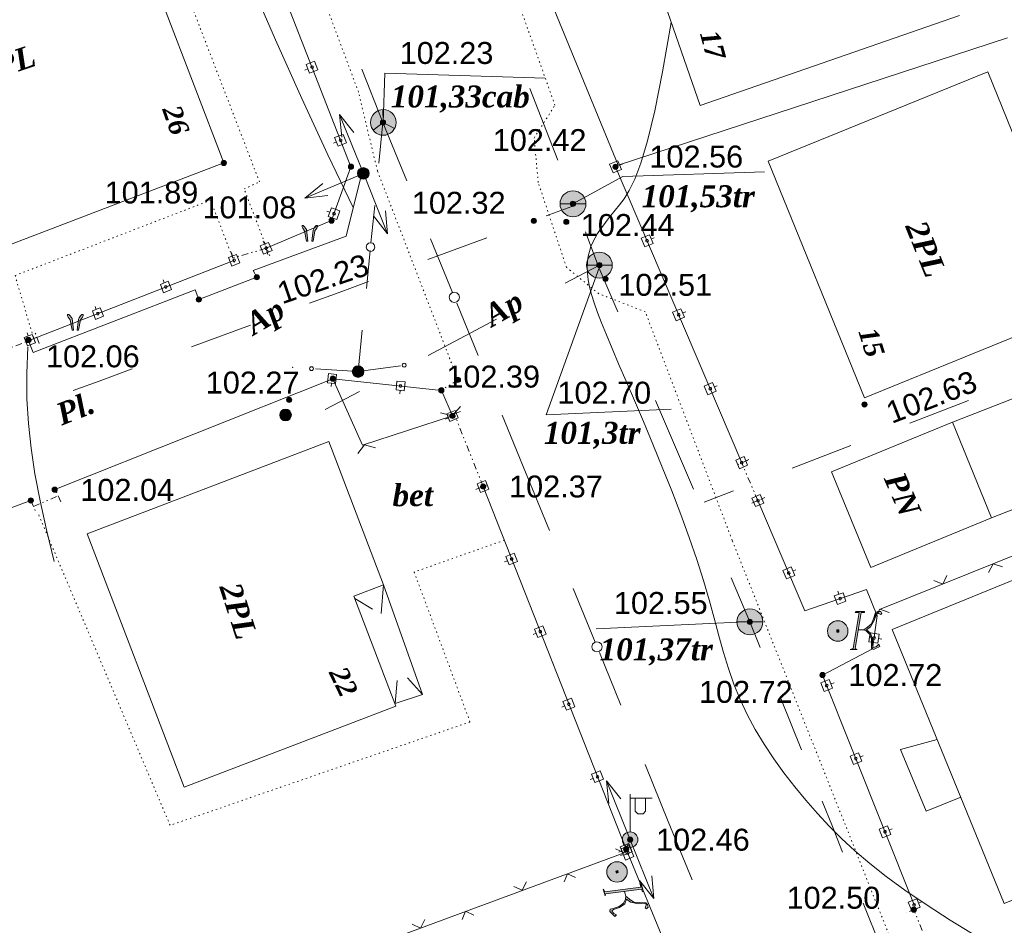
# Model space of a CAD drawing. Header units: millimetres. Extents: x 9396 to 25236, y 15106 to 31102.
# Tile 150 of 256: x 11830 to 11906, y 16012 to 16082. Entities that reach past the tile are written whole.
import ezdxf
from ezdxf.enums import TextEntityAlignment as Align

# ---------------------------------------------------------------- set-up
doc = ezdxf.new("R2010")
doc.units = ezdxf.units.MM
for name, pattern in [('DIVIDE', [1.25, 0.5, -0.25, 0, -0.25, 0, -0.25]), ('DOT', [0.25, 0, -0.25]), ('HIDDEN', [0.375, 0.25, -0.125])]:
    doc.linetypes.add(name, pattern=pattern)
for name, color, linetype, lineweight, true_color in [('1001010', 7, 'Continuous', 9, 0x000000), ('10010110', 7, 'Continuous', 20, 0xa25100), ('1060000', 7, 'Continuous', 9, 0x000000), ('1070000', 7, 'DOT', 9, 0x000000), ('2030003', 7, 'Continuous', 9, 0x000000), ('2030021', 7, 'Continuous', 9, 0x000000), ('21100200', 7, 'HIDDEN', 0, 0x800080), ('3000105', 7, 'DIVIDE', 9, 0x000000), ('3000113', 7, 'Continuous', 9, 0x000000), ('3000130', 7, 'Continuous', 9, 0x000000), ('3000260', 7, 'Continuous', 9, 0x000000), ('4000340', 7, 'HIDDEN', 9, 0x000000), ('5010210', 7, 'Continuous', 20, 0x008000), ('5010410', 7, 'Continuous', 9, 0x000000), ('5010420', 7, 'Continuous', 9, 0x000000), ('6011210', 1, 'Continuous', 9, 0xff0000), ('9010110', 7, 'Continuous', 9, 0x000000), ('9010120', 7, 'Continuous', 20, 0x000000), ('9010200', 7, 'Continuous', 9, 0x000000)]:
    doc.layers.add(name, color=color, linetype=linetype, lineweight=lineweight, true_color=true_color)
doc.styles.add('10', font='timesbi.ttf', dxfattribs={"height": 0.001481})
doc.styles.add('12', font='timesbi.ttf', dxfattribs={"height": 0.001693})
doc.styles.add('2', font='timesbi.ttf', dxfattribs={"height": 0.001693})
doc.styles.add('3', font='timesbi.ttf', dxfattribs={"height": 0.001693})
doc.styles.add('9', font='timesbi.ttf', dxfattribs={"height": 0.001693})
doc.styles.add('F2', font='arial.ttf', dxfattribs={"height": 0.001693})

# ---------------------------------------------------------------- blocks, each defined once
blk = doc.blocks.new('SYMBOL21100200')
at = {"true_color": 0x800080}
h = blk.add_hatch(color=216, dxfattribs=at)
edge = h.paths.add_edge_path()
edge.add_arc((0, 0), 0.1, 0, 360)
at = {"color": 216, "linetype": 'Continuous', "lineweight": 0, "true_color": 0x800080}
blk.add_circle((0, 0), 0.1, dxfattribs=at)
blk = doc.blocks.new('SYMBOL5010420')
at = {"true_color": 0xffffff}
h = blk.add_hatch(color=7, dxfattribs=at)
edge = h.paths.add_edge_path()
edge.add_arc((0, 0), 0.5, 0, 360)
at = {"color": 18, "linetype": 'Continuous', "lineweight": 9, "true_color": 0x000000, "flags": 128}
blk.add_lwpolyline([(-0.5, 0), (0.5, 0)], dxfattribs=at)
at = {"color": 18, "linetype": 'Continuous', "lineweight": 9, "true_color": 0x000000}
blk.add_circle((0, 0), 0.5, dxfattribs=at)
blk = doc.blocks.new('SYMBOL5010410')
at = {"true_color": 0xffffff}
h = blk.add_hatch(color=7, dxfattribs=at)
edge = h.paths.add_edge_path()
edge.add_arc((0, 0), 0.395, 0, 360)
for points in [[(0.6715, 0.711), (0.8295, 0.711), (0.5925, -0.6715), (0.474, -0.711), (0.7505, -0.711), (0.6715, -0.6715), (0.9085, 0.711), (1.027, 0.711), (1.027, 0.7505), (0.711, 0.7505)], [(1, 0.05), (1.15, 0.15), (1.3035, 0.2765), (1.3825, 0.474), (1.4615, 0.711), (1.5405, 0.7505), (1.659, 0.7505), (1.6985, 0.6715), (1.659, 0.632), (1.58, 0.6715), (1.5405, 0.711), (1.4615, 0.632), (1.422, 0.4345), (1.264, 0.158), (1.106, 0.0395), (1.264, -0.079), (1.343, -0.316), (1.343, -0.553), (1.3825, -0.632), (1.501, -0.5925), (1.58, -0.5135), (1.6195, -0.5925), (1.4615, -0.6715), (1.3825, -0.711), (1.3035, -0.6715), (1.3035, -0.553), (1.3035, -0.316), (1.2245, -0.1185), (1.106, 0)], [(-0.0395, -0.0395), (0.0395, -0.0395), (0.0395, 0.0395), (-0.0395, 0.0395)]]:
    blk.add_hatch(color=7, dxfattribs=at).paths.add_polyline_path(points)
at = {"color": 18, "linetype": 'Continuous', "lineweight": 0, "true_color": 0x000000, "flags": 128}
for points in [[(0.6715, 0.711), (0.8295, 0.711), (0.5925, -0.6715), (0.474, -0.711), (0.7505, -0.711), (0.6715, -0.6715), (0.9085, 0.711), (1.027, 0.711), (1.027, 0.7505), (0.711, 0.7505), (0.6715, 0.711)], [(1, 0.05), (1, 0.05), (1.15, 0.15), (1.3035, 0.2765), (1.3825, 0.474), (1.4615, 0.711), (1.5405, 0.7505), (1.659, 0.7505), (1.6985, 0.6715), (1.659, 0.632), (1.58, 0.6715), (1.5405, 0.711), (1.4615, 0.632), (1.422, 0.4345), (1.264, 0.158), (1.106, 0.0395), (1.264, -0.079), (1.343, -0.316), (1.343, -0.553), (1.3825, -0.632), (1.501, -0.5925), (1.58, -0.5135), (1.6195, -0.5925), (1.4615, -0.6715), (1.3825, -0.711), (1.3035, -0.6715), (1.3035, -0.553), (1.3035, -0.316), (1.2245, -0.1185), (1.106, 0), (1, 0.05)], [(-0.0395, -0.0395), (0.0395, -0.0395), (0.0395, 0.0395), (-0.0395, 0.0395)]]:
    blk.add_lwpolyline(points, close=True, dxfattribs=at)
blk.add_lwpolyline([(1, 0.05), (0.8, 0.05)], dxfattribs=at)
at = {"color": 3, "linetype": 'Continuous', "lineweight": 0, "true_color": 0x00ea00}
blk.add_circle((0, 0), 0.395, dxfattribs=at)
blk = doc.blocks.new('SYMBOL2030003')
at = {"true_color": 0xffffff}
h = blk.add_hatch(color=7, dxfattribs=at)
edge = h.paths.add_edge_path()
edge.add_arc((0, 0), 0.3, 0, 360)
at = {"true_color": 0x000000}
h = blk.add_hatch(color=18, dxfattribs=at)
edge = h.paths.add_edge_path()
edge.add_arc((0, 0), 0.1, 0, 360)
at = {"color": 18, "linetype": 'Continuous', "lineweight": 0, "true_color": 0x000000, "flags": 128}
for points in [[(0, 0.3), (0, 1.75)], [(0, 1.6), (0.85, 1.6)], [(0.2, 1.6), (0.2, 1.1), (0.3, 1), (0.5, 1), (0.6, 1.1), (0.6, 1.6)]]:
    blk.add_lwpolyline(points, dxfattribs=at)
at = {"color": 18, "linetype": 'Continuous', "lineweight": 0, "true_color": 0x000000}
for radius in [0.3, 0.1]:
    blk.add_circle((0, 0), radius, dxfattribs=at)
blk = doc.blocks.new('SYMBOL9010200')
at = {"true_color": 0xffffff}
h = blk.add_hatch(color=7, dxfattribs=at)
edge = h.paths.add_edge_path()
edge.add_arc((0.01, 0), 0.495, 0, 360)
at = {"color": 18, "linetype": 'Continuous', "lineweight": 0, "true_color": 0x000000, "flags": 128}
for points in [[(0.0025, 0.007), (-0.007, 0.495)], [(0.0025, 0.0025), (-0.3845, -0.3005)], [(0.005, 0), (0.44, -0.238)]]:
    blk.add_lwpolyline(points, dxfattribs=at)
at = {"color": 18, "linetype": 'Continuous', "lineweight": 0, "true_color": 0x000000}
blk.add_circle((0.01, 0), 0.495, dxfattribs=at)
blk = doc.blocks.new('SYMBOL2030021')
at = {"true_color": 0xffffff}
h = blk.add_hatch(color=7, dxfattribs=at)
edge = h.paths.add_edge_path()
edge.add_arc((0, 0), 0.225, 0, 360)
at = {"true_color": 0x000000}
h = blk.add_hatch(color=18, dxfattribs=at)
edge = h.paths.add_edge_path()
edge.add_arc((0, 0), 0.05, 0, 360)
at = {"color": 18, "linetype": 'Continuous', "lineweight": 0, "true_color": 0x000000}
for radius in [0.225, 0.05]:
    blk.add_circle((0, 0), radius, dxfattribs=at)
blk = doc.blocks.new('SYMBOL4000340')
at = {"true_color": 0x000000}
for points in [[(-0.075, 0), (-0.125, 0.45), (-0.2, 0.55), (-0.25, 0.6), (-0.3, 0.6), (-0.3, 0.55), (-0.275, 0.5), (-0.2, 0.4), (-0.125, 0)], [(0.075, 0), (0.125, 0.425), (0.15, 0.475), (0.2, 0.55), (0.25, 0.6), (0.3, 0.6), (0.3, 0.55), (0.275, 0.5), (0.2, 0.4), (0.125, 0)]]:
    blk.add_hatch(color=18, dxfattribs=at).paths.add_polyline_path(points)
at = {"color": 18, "linetype": 'Continuous', "lineweight": 0, "true_color": 0x000000, "flags": 128}
for points in [[(-0.075, 0), (-0.125, 0.45), (-0.2, 0.55), (-0.25, 0.6), (-0.3, 0.6), (-0.3, 0.55), (-0.275, 0.5), (-0.2, 0.4), (-0.125, 0), (-0.075, 0)], [(0.075, 0), (0.125, 0.425), (0.15, 0.475), (0.2, 0.55), (0.25, 0.6), (0.3, 0.6), (0.3, 0.55), (0.275, 0.5), (0.2, 0.4), (0.125, 0), (0.075, 0)]]:
    blk.add_lwpolyline(points, close=True, dxfattribs=at)

msp = doc.modelspace()

# ---------------------------------------------------------------- linework, layer by layer
at = {"layer": '1001010', "color": 253}
msp.add_line((11854.235, 16049.332, 110.745), (11835.59, 16042.197, 110.745), dxfattribs=at)
for points in [[(11902.904, 16082.186, 183.624), (11882.904, 16075.233, 183.624), (11879.989, 16083.617, 183.624), (11881.385, 16084.102, 183.624), (11876.76, 16097.408, 183.624), (11880.655, 16098.762, 183.624), (11879.98, 16100.703, 183.624), (11898.029, 16107.205, 183.624)], [(11817.49, 16059.861, 34.381), (11846.136, 16070.812, 183.624), (11839.283, 16088.739, 183.624)], [(11895.575, 16052.692, 68.862), (11888.149, 16070.938, 50.666), (11905.086, 16077.832, 50.666)], [(11905.086, 16077.832, 50.666), (11912.513, 16059.585, 68.862), (11895.575, 16052.692, 68.862)], [(11901.985, 16050.655, 38.745), (11913.706, 16055.244, 62.587), (11916.611, 16047.825, 62.587), (11905.387, 16043.428, 62.587)], [(11902.361, 16050.809, 72.361), (11893.038, 16046.987, 52.813), (11896.064, 16039.605, 52.813)], [(11896.064, 16039.605, 52.813), (11905.387, 16043.428, 72.361), (11902.361, 16050.809, 72.361)], [(11835.59, 16042.197, 110.745), (11843.07, 16022.649, 110.745), (11859.425, 16028.908, 110.745), (11856.175, 16037.4, 110.745), (11858.466, 16038.276, 110.745), (11854.235, 16049.332, 110.745)], [(11926.7, 16021.996, 118.372), (11906.359, 16013.687, 108.065), (11897.726, 16034.823, 108.065), (11918.067, 16043.131, 118.372)]]:
    msp.add_polyline3d(points, dxfattribs=at)
at = {"layer": '10010110'}
for points in [[(11848.114, 16084.935, 139.316), (11850.124, 16080.317, 142.128), (11852.15, 16075.792, 143.396), (11854.16, 16071.449, 142.291), (11856.123, 16067.377, 137.988)], [(11904.298, 16011.107, 172.363), (11902.19, 16012.4, 170.999), (11900.329, 16013.597, 168.857), (11898.693, 16014.713, 166.158), (11897.254, 16015.765, 163.197), (11895.981, 16016.769, 160.271), (11894.843, 16017.742, 157.675), (11893.812, 16018.7, 155.706), (11892.857, 16019.659, 154.658), (11891.948, 16020.637, 154.829), (11891.061, 16021.646, 156.396), (11890.198, 16022.687, 159.069), (11889.367, 16023.756, 162.441), (11888.576, 16024.851, 166.102), (11887.833, 16025.969, 169.646), (11887.146, 16027.106, 172.664), (11886.524, 16028.261, 174.75), (11885.973, 16029.428, 175.494), (11885.497, 16030.609, 174.628), (11885.081, 16031.813, 172.44), (11884.702, 16033.053, 169.357), (11884.34, 16034.34, 165.807), (11883.975, 16035.687, 162.216), (11883.584, 16037.106, 159.011), (11883.148, 16038.61, 156.62), (11882.644, 16040.212, 155.47), (11882.059, 16041.914, 155.856), (11881.406, 16043.691, 157.549), (11880.705, 16045.509, 160.188), (11879.976, 16047.331, 163.414), (11879.239, 16049.124, 166.864), (11878.514, 16050.853, 170.179), (11877.821, 16052.483, 172.997), (11877.179, 16053.979, 174.959), (11876.605, 16055.316, 175.807), (11876.101, 16056.499, 175.704), (11875.662, 16057.545, 174.914), (11875.286, 16058.469, 173.704), (11874.971, 16059.287, 172.339), (11874.712, 16060.013, 171.084), (11874.508, 16060.664, 170.206), (11874.356, 16061.255, 169.969), (11874.251, 16061.798, 170.569), (11874.192, 16062.302, 171.914), (11874.176, 16062.768, 173.841), (11874.198, 16063.203, 176.188), (11874.257, 16063.61, 178.791), (11874.348, 16063.993, 181.489), (11874.47, 16064.357, 184.118), (11874.618, 16064.706, 186.517), (11874.791, 16065.043, 188.531), (11874.988, 16065.376, 190.046), (11875.208, 16065.709, 190.958), (11875.453, 16066.049, 191.16), (11875.721, 16066.4, 190.55), (11876.013, 16066.769, 189.02), (11876.329, 16067.161, 186.467), (11876.669, 16067.582, 182.785), (11877.034, 16068.055, 178.012), (11877.428, 16068.674, 172.757), (11877.855, 16069.55, 167.773), (11878.322, 16070.793, 163.812), (11878.831, 16072.514, 161.625), (11879.389, 16074.825, 161.965), (11880.001, 16077.836, 165.584), (11880.67, 16081.659, 173.233)], [(11831.004, 16056.628, 172.059), (11830.924, 16054.579, 170.883), (11830.94, 16052.624, 171.289), (11831.052, 16050.714, 171.635), (11831.26, 16048.797, 170.282), (11831.565, 16046.824, 165.588), (11831.965, 16044.745, 155.913), (11832.461, 16042.51, 139.617), (11833.053, 16040.069, 115.058)]]:
    msp.add_polyline3d(points, dxfattribs=at)
at = {"layer": '1060000', "color": 253}
for p, q in [((11858.466, 16038.276, 100.244), (11858.281, 16036.043, 100.244)), ((11856.248, 16037.209, 100.244), (11857.604, 16036.389, 100.244)), ((11886.91, 16035.442), (11874.881, 16034.872, 174.278)), ((11861.466, 16029.806, 100.244), (11860.307, 16031.098, 100.244))]:
    msp.add_line(p, q, dxfattribs=at)
for points in [[(11858.426, 16073.936, 124.057), (11858.567, 16077.749, 132.108), (11870.949, 16077.346, 112.006)], [(11873.083, 16067.663, 205.118), (11876.925, 16069.773, 173.869), (11887.851, 16070.114, 69.766)], [(11848.682, 16062, 204.469), (11848.407, 16062.52, 194.915), (11855.582, 16065.171, 203.266), (11856.673, 16069.616, 167.137)], [(11875.092, 16062.733, 0), (11871.01, 16051.387, 174.278), (11880.666, 16051.808, 174.278)], [(11848.682, 16062, 204.469), (11844.216, 16060.277, 204.386), (11843.927, 16061.025, 199.458), (11831.42, 16056.199, 141.686), (11830.994, 16057.304, 73.63)], [(11858.466, 16038.276, 89.742), (11861.466, 16029.806, 110.745), (11859.35, 16029.104, 110.745), (11859.512, 16030.892, 110.745)], [(11903.007, 16021.894, 36.154), (11900.345, 16020.798, 126.813), (11898.354, 16025.565, 126.813), (11901.193, 16026.335, 126.813)]]:
    msp.add_polyline3d(points, dxfattribs=at)
at = {"layer": '1070000', "color": 253}
for points in [[(11857.994, 16070.194, 71.582), (11856.53, 16076.278, 131.315), (11836.842, 16129.008, 203.989)], [(11885.372, 16041.698, 100.841), (11878.665, 16059.322, 178.93), (11875.078, 16060.726, 202.778), (11872.582, 16062.754, 110.428), (11870.399, 16069.304, 177.583), (11870.087, 16072.736, 125.411), (11871.693, 16075.26, 110.749), (11864.789, 16094.612, 154.186)], [(11849.683, 16063.644, 179.162), (11847.704, 16068.81, 179.162), (11848.891, 16069.344, 179.162), (11840.463, 16091.215, 179.162), (11807.693, 16078.809, 179.162)], [(11862.926, 16053.269, 204.787), (11864.208, 16054.077, 201.187), (11857.994, 16070.194, 68.044)], [(11831.546, 16057.014, 179.162), (11830.029, 16062.125, 179.162), (11845.115, 16067.933, 179.162), (11846.978, 16063.095, 179.162)], [(11867.781, 16041.711, 112.441), (11860.827, 16039.248, 112.441), (11865.135, 16027.69, 112.441), (11841.994, 16019.712, 112.441), (11831.858, 16043.654, 112.441)], [(11945.421, 15892.746, 113.955), (11926.392, 15940.005, 133.54), (11915.318, 15967.3, 203.288), (11905.336, 15991.475, 180.409), (11885.372, 16041.698, 100.841)]]:
    msp.add_polyline3d(points, dxfattribs=at)
at = {"layer": '3000105', "color": 253}
for p, q in [((11849.544, 16063.747, 127.257), (11849.237, 16064.804, 127.257)), ((11846.691, 16063.959, 127.257), (11846.998, 16062.903, 127.257)), ((11849.404, 16064.228, 80.263), (11846.83, 16063.479, 174.251)), ((11831.898, 16056.894, 86.037), (11831.493, 16057.917, 86.037)), ((11824.681, 16054.578, 107.557), (11831.714, 16057.359, 64.518)), ((11864.391, 16051.63, 100.244), (11863.368, 16051.224, 100.244)), ((11866.149, 16045.851, 100.244), (11863.926, 16051.446, 100.244)), ((11886.564, 16047.878, 79.807), (11885.552, 16047.447, 79.807)), ((11887.349, 16044.762, 32.802), (11886.104, 16047.682, 126.813)), ((11833.553, 16044.669, 197.578), (11833.119, 16045.681, 197.578)), ((11865.684, 16045.666, 100.244), (11866.706, 16046.072, 100.244)), ((11831.445, 16044.31, 204.042), (11833.356, 16045.129, 191.113)), ((11886.889, 16044.566, 79.807), (11887.901, 16044.998, 79.807)), ((11831.248, 16044.77, 197.578), (11831.681, 16043.759, 197.578)), ((11899.848, 16013.394, 166.781), (11898.83, 16012.976, 166.781)), ((11902.796, 16004.897, 166.781), (11899.386, 16013.204, 166.781))]:
    msp.add_line(p, q, dxfattribs=at)
at = {"layer": '3000113', "color": 253}
for p, q in [((11866.389, 16095.435, 166.051), (11876.56, 16070.63, 166.051)), ((11876.56, 16070.63, 72.361), (11906.628, 16080.453, 72.361))]:
    msp.add_line(p, q, dxfattribs=at)
for points in [[(11856.829, 16049.028, 130.482), (11854.542, 16054.169, 100.244), (11833.086, 16045.61, 204.078)], [(11831.238, 16044.777, 204.042), (11825.624, 16042.692, 203.906), (11824.858, 16044.504, 203.967)]]:
    msp.add_polyline3d(points, dxfattribs=at)
at = {"layer": '3000130', "color": 253}
for p, q in [((11852.391, 16077.977, 64.518), (11852.621, 16078.077, 64.518)), ((11854.591, 16072.347, 64.518), (11854.821, 16072.437, 64.518)), ((11876.921, 16070.747, 72.361), (11876.691, 16070.647, 72.361)), ((11876.37, 16070.513, 17.908), (11886.104, 16047.682, 126.813)), ((11854.081, 16067.097, 64.518), (11854.321, 16067.017, 64.518)), ((11849.171, 16064.777, 64.518), (11849.271, 16064.547, 64.518)), ((11879.351, 16065.047, 72.361), (11879.121, 16064.947, 72.361)), ((11846.721, 16063.867, 150.751), (11846.811, 16063.627, 150.751)), ((11831.172, 16057.139, 125.344), (11846.903, 16063.291, 176.157)), ((11841.451, 16061.807, 150.751), (11841.541, 16061.567, 150.751)), ((11836.201, 16059.747, 150.751), (11836.291, 16059.517, 150.751)), ((11881.791, 16059.337, 72.361), (11881.561, 16059.237, 72.361)), ((11830.951, 16057.697, 150.751), (11831.041, 16057.467, 150.751)), ((11854.421, 16053.577, 64.518), (11854.441, 16053.827, 64.518)), ((11859.711, 16053.007, 64.518), (11859.741, 16053.257, 64.518)), ((11884.221, 16053.627, 72.361), (11883.991, 16053.537, 72.361)), ((11863.241, 16051.057, 64.518), (11863.471, 16051.157, 64.518)), ((11886.651, 16047.927, 72.361), (11886.421, 16047.827, 72.361)), ((11865.591, 16045.627, 100.244), (11865.821, 16045.727, 100.244)), ((11877.182, 16017.863, 100.244), (11866.149, 16045.851, 100.244)), ((11887.901, 16044.997, 126.813), (11887.671, 16044.897, 126.813)), ((11867.801, 16040.037, 100.244), (11868.031, 16040.127, 100.244)), ((11890.281, 16039.417, 126.813), (11890.051, 16039.317, 126.813)), ((11893.511, 16037.777, 126.813), (11893.591, 16037.537, 126.813)), ((11870.001, 16034.437, 100.244), (11870.241, 16034.527, 100.244)), ((11896.911, 16034.077, 126.813), (11896.661, 16034.117, 126.813)), ((11893.231, 16030.717, 126.813), (11892.991, 16030.627, 126.813)), ((11872.211, 16028.837, 100.244), (11872.441, 16028.927, 100.244)), ((11895.471, 16025.077, 126.813), (11895.241, 16024.987, 126.813)), ((11874.421, 16023.237, 100.244), (11874.651, 16023.337, 100.244)), ((11897.721, 16019.447, 126.813), (11897.491, 16019.347, 126.813)), ((11876.621, 16017.647, 100.244), (11876.861, 16017.737, 100.244)), ((11876.741, 16017.377, 146.882), (11876.971, 16017.467, 146.882)), ((11880.347, 16010.241, 191.187), (11877.182, 16017.863, 102.576)), ((11899.971, 16013.807, 126.813), (11899.741, 16013.707, 126.813))]:
    msp.add_line(p, q, dxfattribs=at)
for points in [[(11849.404, 16064.228, 64.518), (11854.455, 16066.361, 64.518), (11855.949, 16070.522, 64.518), (11841.934, 16106.369, 64.518)], [(11863.789, 16051.299, 28.792), (11862.926, 16053.269, 42.913), (11854.542, 16054.169, 100.244)], [(11887.349, 16044.762, 119.798), (11890.977, 16036.254, 122.118), (11895.723, 16037.909, 124.694), (11896.567, 16035.863, 125.576), (11896.197, 16033.322, 125.91), (11892.345, 16031.307, 126.409), (11899.413, 16013.581, 133.828)]]:
    msp.add_polyline3d(points, dxfattribs=at)
for points in [[(11853.401, 16077.997, 64.518), (11853.141, 16078.657, 64.518), (11852.491, 16078.397, 64.518), (11852.751, 16077.747, 64.518), (11853.401, 16077.997, 64.518)], [(11852.951, 16078.097, 64.518), (11853.001, 16078.117, 64.518), (11853.031, 16078.147, 64.518), (11853.051, 16078.197, 64.518), (11853.031, 16078.247, 64.518), (11853.001, 16078.287, 64.518), (11852.951, 16078.297, 64.518), (11852.901, 16078.287, 64.518), (11852.861, 16078.247, 64.518), (11852.851, 16078.197, 64.518), (11852.861, 16078.147, 64.518), (11852.901, 16078.117, 64.518), (11852.951, 16078.097, 64.518)], [(11855.601, 16072.367, 64.518), (11855.351, 16073.017, 64.518), (11854.691, 16072.767, 64.518), (11854.951, 16072.107, 64.518), (11855.601, 16072.367, 64.518)], [(11855.151, 16072.467, 64.518), (11855.201, 16072.477, 64.518), (11855.241, 16072.517, 64.518), (11855.251, 16072.567, 64.518), (11855.241, 16072.617, 64.518), (11855.201, 16072.657, 64.518), (11855.151, 16072.667, 64.518), (11855.101, 16072.657, 64.518), (11855.061, 16072.617, 64.518), (11855.051, 16072.567, 64.518), (11855.061, 16072.517, 64.518), (11855.101, 16072.477, 64.518), (11855.151, 16072.467, 64.518)], [(11875.911, 16070.707, 72.361), (11876.191, 16070.047, 72.361), (11876.831, 16070.317, 72.361), (11876.551, 16070.987, 72.361), (11875.911, 16070.707, 72.361)], [(11876.371, 16070.407, 72.361), (11876.421, 16070.427, 72.361), (11876.461, 16070.467, 72.361), (11876.471, 16070.517, 72.361), (11876.461, 16070.567, 72.361), (11876.421, 16070.597, 72.361), (11876.371, 16070.617, 72.361), (11876.321, 16070.597, 72.361), (11876.281, 16070.567, 72.361), (11876.271, 16070.517, 72.361), (11876.281, 16070.467, 72.361), (11876.321, 16070.427, 72.361), (11876.371, 16070.407, 72.361)], [(11854.861, 16066.447, 64.518), (11855.091, 16067.107, 64.518), (11854.441, 16067.347, 64.518), (11854.201, 16066.677, 64.518), (11854.861, 16066.447, 64.518)], [(11854.651, 16066.797, 64.518), (11854.701, 16066.807, 64.518), (11854.731, 16066.847, 64.518), (11854.751, 16066.897, 64.518), (11854.731, 16066.947, 64.518), (11854.701, 16066.977, 64.518), (11854.651, 16066.997, 64.518), (11854.591, 16066.977, 64.518), (11854.561, 16066.947, 64.518), (11854.541, 16066.897, 64.518), (11854.561, 16066.847, 64.518), (11854.591, 16066.807, 64.518), (11854.651, 16066.797, 64.518)], [(11849.211, 16063.767, 64.518), (11849.861, 16064.047, 64.518), (11849.591, 16064.687, 64.518), (11848.941, 16064.417, 64.518), (11849.211, 16063.767, 64.518)], [(11878.341, 16065.007, 72.361), (11878.621, 16064.337, 72.361), (11879.271, 16064.607, 72.361), (11878.981, 16065.277, 72.361), (11878.341, 16065.007, 72.361)], [(11878.801, 16064.707, 72.361), (11878.851, 16064.717, 72.361), (11878.891, 16064.757, 72.361), (11878.901, 16064.807, 72.361), (11878.891, 16064.857, 72.361), (11878.851, 16064.897, 72.361), (11878.801, 16064.907, 72.361), (11878.751, 16064.897, 72.361), (11878.711, 16064.857, 72.361), (11878.701, 16064.807, 72.361), (11878.711, 16064.757, 72.361), (11878.751, 16064.717, 72.361), (11878.801, 16064.707, 72.361)], [(11849.401, 16064.127, 64.518), (11849.451, 16064.137, 64.518), (11849.491, 16064.177, 64.518), (11849.501, 16064.227, 64.518), (11849.491, 16064.277, 64.518), (11849.451, 16064.317, 64.518), (11849.401, 16064.327, 64.518), (11849.351, 16064.317, 64.518), (11849.321, 16064.277, 64.518), (11849.301, 16064.227, 64.518), (11849.321, 16064.177, 64.518), (11849.351, 16064.137, 64.518), (11849.401, 16064.127, 64.518)], [(11846.761, 16062.857, 150.751), (11847.371, 16063.097, 150.751), (11847.121, 16063.747, 150.751), (11846.501, 16063.507, 150.751), (11846.761, 16062.857, 150.751)], [(11846.941, 16063.207, 150.751), (11846.991, 16063.217, 150.751), (11847.021, 16063.257, 150.751), (11847.031, 16063.307, 150.751), (11847.021, 16063.357, 150.751), (11846.991, 16063.387, 150.751), (11846.941, 16063.397, 150.751), (11846.891, 16063.387, 150.751), (11846.851, 16063.357, 150.751), (11846.841, 16063.307, 150.751), (11846.851, 16063.257, 150.751), (11846.891, 16063.217, 150.751), (11846.941, 16063.207, 150.751)], [(11841.491, 16060.797, 150.751), (11842.101, 16061.037, 150.751), (11841.851, 16061.687, 150.751), (11841.241, 16061.447, 150.751), (11841.491, 16060.797, 150.751)], [(11841.671, 16061.147, 150.751), (11841.721, 16061.157, 150.751), (11841.751, 16061.197, 150.751), (11841.771, 16061.247, 150.751), (11841.751, 16061.297, 150.751), (11841.721, 16061.327, 150.751), (11841.671, 16061.337, 150.751), (11841.621, 16061.327, 150.751), (11841.591, 16061.297, 150.751), (11841.571, 16061.247, 150.751), (11841.591, 16061.197, 150.751), (11841.621, 16061.157, 150.751), (11841.671, 16061.147, 150.751)], [(11836.241, 16058.747, 150.751), (11836.851, 16058.987, 150.751), (11836.601, 16059.637, 150.751), (11835.991, 16059.397, 150.751), (11836.241, 16058.747, 150.751)], [(11836.421, 16059.097, 150.751), (11836.471, 16059.107, 150.751), (11836.501, 16059.147, 150.751), (11836.521, 16059.187, 150.751), (11836.501, 16059.237, 150.751), (11836.471, 16059.277, 150.751), (11836.421, 16059.287, 150.751), (11836.371, 16059.277, 150.751), (11836.341, 16059.237, 150.751), (11836.321, 16059.187, 150.751), (11836.341, 16059.147, 150.751), (11836.371, 16059.107, 150.751), (11836.421, 16059.097, 150.751)], [(11880.771, 16059.297, 72.361), (11881.051, 16058.627, 72.361), (11881.701, 16058.907, 72.361), (11881.411, 16059.567, 72.361), (11880.771, 16059.297, 72.361)], [(11881.231, 16058.997, 72.361), (11881.291, 16059.017, 72.361), (11881.321, 16059.047, 72.361), (11881.341, 16059.097, 72.361), (11881.321, 16059.147, 72.361), (11881.291, 16059.187, 72.361), (11881.231, 16059.207, 72.361), (11881.181, 16059.187, 72.361), (11881.151, 16059.147, 72.361), (11881.131, 16059.097, 72.361), (11881.151, 16059.047, 72.361), (11881.181, 16059.017, 72.361), (11881.231, 16058.997, 72.361)], [(11830.991, 16056.697, 150.751), (11831.601, 16056.937, 150.751), (11831.351, 16057.587, 150.751), (11830.741, 16057.347, 150.751), (11830.991, 16056.697, 150.751)], [(11831.171, 16057.047, 150.751), (11831.221, 16057.057, 150.751), (11831.261, 16057.087, 150.751), (11831.271, 16057.137, 150.751), (11831.261, 16057.187, 150.751), (11831.221, 16057.227, 150.751), (11831.171, 16057.237, 150.751), (11831.121, 16057.227, 150.751), (11831.091, 16057.187, 150.751), (11831.071, 16057.137, 150.751), (11831.091, 16057.087, 150.751), (11831.121, 16057.057, 150.751), (11831.171, 16057.047, 150.751)], [(11854.831, 16054.487, 64.518), (11854.211, 16054.557, 64.518), (11854.141, 16053.857, 64.518), (11854.751, 16053.797, 64.518), (11854.831, 16054.487, 64.518)], [(11854.481, 16054.077, 64.518), (11854.531, 16054.097, 64.518), (11854.561, 16054.127, 64.518), (11854.581, 16054.177, 64.518), (11854.561, 16054.227, 64.518), (11854.531, 16054.257, 64.518), (11854.481, 16054.267, 64.518), (11854.431, 16054.257, 64.518), (11854.401, 16054.227, 64.518), (11854.391, 16054.177, 64.518), (11854.401, 16054.127, 64.518), (11854.431, 16054.097, 64.518), (11854.481, 16054.077, 64.518)], [(11860.121, 16053.927, 64.518), (11859.501, 16053.987, 64.518), (11859.431, 16053.297, 64.518), (11860.051, 16053.227, 64.518), (11860.121, 16053.927, 64.518)], [(11859.781, 16053.517, 64.518), (11859.821, 16053.527, 64.518), (11859.861, 16053.557, 64.518), (11859.871, 16053.607, 64.518), (11859.861, 16053.657, 64.518), (11859.821, 16053.687, 64.518), (11859.781, 16053.697, 64.518), (11859.731, 16053.687, 64.518), (11859.691, 16053.657, 64.518), (11859.681, 16053.607, 64.518), (11859.691, 16053.557, 64.518), (11859.731, 16053.527, 64.518), (11859.781, 16053.517, 64.518)], [(11883.201, 16053.587, 72.361), (11883.491, 16052.927, 72.361), (11884.131, 16053.197, 72.361), (11883.851, 16053.867, 72.361), (11883.201, 16053.587, 72.361)], [(11883.671, 16053.297, 72.361), (11883.721, 16053.307, 72.361), (11883.761, 16053.347, 72.361), (11883.771, 16053.397, 72.361), (11883.761, 16053.447, 72.361), (11883.721, 16053.487, 72.361), (11883.671, 16053.497, 72.361), (11883.621, 16053.487, 72.361), (11883.581, 16053.447, 72.361), (11883.571, 16053.397, 72.361), (11883.581, 16053.347, 72.361), (11883.621, 16053.307, 72.361), (11883.671, 16053.297, 72.361)], [(11864.231, 16051.157, 64.518), (11863.981, 16051.727, 64.518), (11863.341, 16051.447, 64.518), (11863.591, 16050.877, 64.518), (11864.231, 16051.157, 64.518)], [(11863.791, 16051.207, 64.518), (11863.841, 16051.217, 64.518), (11863.871, 16051.257, 64.518), (11863.881, 16051.297, 64.518), (11863.871, 16051.347, 64.518), (11863.841, 16051.377, 64.518), (11863.791, 16051.397, 64.518), (11863.741, 16051.377, 64.518), (11863.711, 16051.347, 64.518), (11863.691, 16051.297, 64.518), (11863.711, 16051.257, 64.518), (11863.741, 16051.217, 64.518), (11863.791, 16051.207, 64.518)], [(11885.641, 16047.887, 72.361), (11885.921, 16047.217, 72.361), (11886.561, 16047.497, 72.361), (11886.281, 16048.157, 72.361), (11885.641, 16047.887, 72.361)], [(11886.101, 16047.587, 72.361), (11886.151, 16047.597, 72.361), (11886.191, 16047.637, 72.361), (11886.201, 16047.687, 72.361), (11886.191, 16047.737, 72.361), (11886.151, 16047.777, 72.361), (11886.101, 16047.787, 72.361), (11886.051, 16047.777, 72.361), (11886.011, 16047.737, 72.361), (11886.001, 16047.687, 72.361), (11886.011, 16047.637, 72.361), (11886.051, 16047.597, 72.361), (11886.101, 16047.587, 72.361)], [(11866.601, 16045.657, 100.244), (11866.341, 16046.307, 100.244), (11865.691, 16046.047, 100.244), (11865.951, 16045.397, 100.244), (11866.601, 16045.657, 100.244)], [(11866.151, 16045.747, 100.244), (11866.201, 16045.767, 100.244), (11866.231, 16045.797, 100.244), (11866.251, 16045.847, 100.244), (11866.231, 16045.897, 100.244), (11866.201, 16045.937, 100.244), (11866.151, 16045.947, 100.244), (11866.101, 16045.937, 100.244), (11866.061, 16045.897, 100.244), (11866.051, 16045.847, 100.244), (11866.061, 16045.797, 100.244), (11866.101, 16045.767, 100.244), (11866.151, 16045.747, 100.244)], [(11886.891, 16044.947, 126.813), (11887.171, 16044.297, 126.813), (11887.811, 16044.577, 126.813), (11887.531, 16045.227, 126.813), (11886.891, 16044.947, 126.813)], [(11887.351, 16044.667, 126.813), (11887.401, 16044.677, 126.813), (11887.441, 16044.717, 126.813), (11887.451, 16044.767, 126.813), (11887.441, 16044.817, 126.813), (11887.401, 16044.847, 126.813), (11887.351, 16044.867, 126.813), (11887.301, 16044.847, 126.813), (11887.261, 16044.817, 126.813), (11887.251, 16044.767, 126.813), (11887.261, 16044.717, 126.813), (11887.301, 16044.677, 126.813), (11887.351, 16044.667, 126.813)], [(11868.811, 16040.057, 100.244), (11868.551, 16040.707, 100.244), (11867.901, 16040.447, 100.244), (11868.161, 16039.797, 100.244), (11868.811, 16040.057, 100.244)], [(11868.351, 16040.157, 100.244), (11868.401, 16040.167, 100.244), (11868.441, 16040.207, 100.244), (11868.451, 16040.257, 100.244), (11868.441, 16040.307, 100.244), (11868.401, 16040.337, 100.244), (11868.351, 16040.357, 100.244), (11868.301, 16040.337, 100.244), (11868.271, 16040.307, 100.244), (11868.251, 16040.257, 100.244), (11868.271, 16040.207, 100.244), (11868.301, 16040.167, 100.244), (11868.351, 16040.157, 100.244)], [(11889.271, 16039.367, 126.813), (11889.551, 16038.717, 126.813), (11890.191, 16038.987, 126.813), (11889.911, 16039.647, 126.813), (11889.271, 16039.367, 126.813)], [(11889.731, 16039.077, 126.813), (11889.781, 16039.097, 126.813), (11889.821, 16039.127, 126.813), (11889.831, 16039.177, 126.813), (11889.821, 16039.227, 126.813), (11889.781, 16039.267, 126.813), (11889.731, 16039.277, 126.813), (11889.681, 16039.267, 126.813), (11889.641, 16039.227, 126.813), (11889.631, 16039.177, 126.813), (11889.641, 16039.127, 126.813), (11889.681, 16039.097, 126.813), (11889.731, 16039.077, 126.813)], [(11893.491, 16036.757, 126.813), (11894.151, 16036.997, 126.813), (11893.921, 16037.657, 126.813), (11893.251, 16037.417, 126.813), (11893.491, 16036.757, 126.813)], [(11893.701, 16037.107, 126.813), (11893.751, 16037.117, 126.813), (11893.791, 16037.157, 126.813), (11893.801, 16037.207, 126.813), (11893.791, 16037.257, 126.813), (11893.751, 16037.297, 126.813), (11893.701, 16037.307, 126.813), (11893.651, 16037.297, 126.813), (11893.621, 16037.257, 126.813), (11893.601, 16037.207, 126.813), (11893.621, 16037.157, 126.813), (11893.651, 16037.117, 126.813), (11893.701, 16037.107, 126.813)], [(11871.021, 16034.457, 100.244), (11870.761, 16035.107, 100.244), (11870.111, 16034.857, 100.244), (11870.361, 16034.197, 100.244), (11871.021, 16034.457, 100.244)], [(11870.561, 16034.557, 100.244), (11870.611, 16034.567, 100.244), (11870.651, 16034.607, 100.244), (11870.661, 16034.657, 100.244), (11870.651, 16034.707, 100.244), (11870.611, 16034.747, 100.244), (11870.561, 16034.757, 100.244), (11870.511, 16034.747, 100.244), (11870.471, 16034.707, 100.244), (11870.461, 16034.657, 100.244), (11870.471, 16034.607, 100.244), (11870.511, 16034.567, 100.244), (11870.561, 16034.557, 100.244)], [(11896.021, 16034.567, 126.813), (11895.921, 16033.867, 126.813), (11896.611, 16033.757, 126.813), (11896.721, 16034.467, 126.813), (11896.021, 16034.567, 126.813)], [(11896.321, 16034.057, 126.813), (11896.371, 16034.077, 126.813), (11896.411, 16034.117, 126.813), (11896.421, 16034.167, 126.813), (11896.411, 16034.217, 126.813), (11896.371, 16034.247, 126.813), (11896.321, 16034.267, 126.813), (11896.271, 16034.247, 126.813), (11896.231, 16034.217, 126.813), (11896.221, 16034.167, 126.813), (11896.231, 16034.117, 126.813), (11896.271, 16034.077, 126.813), (11896.321, 16034.057, 126.813)], [(11892.211, 16030.697, 126.813), (11892.471, 16030.037, 126.813), (11893.121, 16030.297, 126.813), (11892.861, 16030.957, 126.813), (11892.211, 16030.697, 126.813)], [(11892.671, 16030.397, 126.813), (11892.721, 16030.407, 126.813), (11892.761, 16030.447, 126.813), (11892.771, 16030.497, 126.813), (11892.761, 16030.547, 126.813), (11892.721, 16030.587, 126.813), (11892.671, 16030.597, 126.813), (11892.621, 16030.587, 126.813), (11892.581, 16030.547, 126.813), (11892.571, 16030.497, 126.813), (11892.581, 16030.447, 126.813), (11892.621, 16030.407, 126.813), (11892.671, 16030.397, 126.813)], [(11873.221, 16028.857, 100.244), (11872.961, 16029.517, 100.244), (11872.311, 16029.257, 100.244), (11872.571, 16028.607, 100.244), (11873.221, 16028.857, 100.244)], [(11872.771, 16028.957, 100.244), (11872.821, 16028.967, 100.244), (11872.851, 16029.007, 100.244), (11872.871, 16029.057, 100.244), (11872.851, 16029.107, 100.244), (11872.821, 16029.147, 100.244), (11872.771, 16029.157, 100.244), (11872.721, 16029.147, 100.244), (11872.681, 16029.107, 100.244), (11872.671, 16029.057, 100.244), (11872.681, 16029.007, 100.244), (11872.721, 16028.967, 100.244), (11872.771, 16028.957, 100.244)], [(11894.461, 16025.057, 126.813), (11894.721, 16024.397, 126.813), (11895.371, 16024.657, 126.813), (11895.111, 16025.317, 126.813), (11894.461, 16025.057, 126.813)], [(11894.921, 16024.757, 126.813), (11894.971, 16024.767, 126.813), (11895.001, 16024.807, 126.813), (11895.021, 16024.857, 126.813), (11895.001, 16024.907, 126.813), (11894.971, 16024.947, 126.813), (11894.921, 16024.957, 126.813), (11894.871, 16024.947, 126.813), (11894.831, 16024.907, 126.813), (11894.821, 16024.857, 126.813), (11894.831, 16024.807, 126.813), (11894.871, 16024.767, 126.813), (11894.921, 16024.757, 126.813)], [(11875.431, 16023.267, 100.244), (11875.171, 16023.917, 100.244), (11874.521, 16023.657, 100.244), (11874.781, 16023.007, 100.244), (11875.431, 16023.267, 100.244)], [(11874.971, 16023.357, 100.244), (11875.021, 16023.377, 100.244), (11875.061, 16023.407, 100.244), (11875.071, 16023.457, 100.244), (11875.061, 16023.507, 100.244), (11875.021, 16023.547, 100.244), (11874.971, 16023.557, 100.244), (11874.921, 16023.547, 100.244), (11874.891, 16023.507, 100.244), (11874.871, 16023.457, 100.244), (11874.891, 16023.407, 100.244), (11874.921, 16023.377, 100.244), (11874.971, 16023.357, 100.244)], [(11896.711, 16019.417, 126.813), (11896.971, 16018.757, 126.813), (11897.621, 16019.017, 126.813), (11897.361, 16019.677, 126.813), (11896.711, 16019.417, 126.813)], [(11897.161, 16019.117, 126.813), (11897.211, 16019.137, 126.813), (11897.251, 16019.167, 126.813), (11897.261, 16019.217, 126.813), (11897.251, 16019.267, 126.813), (11897.211, 16019.307, 126.813), (11897.161, 16019.317, 126.813), (11897.111, 16019.307, 126.813), (11897.081, 16019.267, 126.813), (11897.061, 16019.217, 126.813), (11897.081, 16019.167, 126.813), (11897.111, 16019.137, 126.813), (11897.161, 16019.117, 126.813)], [(11877.641, 16017.667, 100.244), (11877.381, 16018.317, 100.244), (11876.731, 16018.057, 100.244), (11876.981, 16017.407, 100.244), (11877.641, 16017.667, 100.244)], [(11877.791, 16017.307, 146.882), (11877.431, 16018.167, 146.882), (11876.791, 16017.897, 146.882), (11877.141, 16017.037, 146.882), (11877.791, 16017.307, 146.882)], [(11877.181, 16017.767, 100.244), (11877.231, 16017.777, 100.244), (11877.271, 16017.817, 100.244), (11877.281, 16017.867, 100.244), (11877.271, 16017.917, 100.244), (11877.231, 16017.947, 100.244), (11877.181, 16017.967, 100.244), (11877.131, 16017.947, 100.244), (11877.091, 16017.917, 100.244), (11877.081, 16017.867, 100.244), (11877.091, 16017.817, 100.244), (11877.131, 16017.777, 100.244), (11877.181, 16017.767, 100.244)], [(11877.291, 16017.487, 146.882), (11877.351, 16017.497, 146.882), (11877.391, 16017.547, 146.882), (11877.411, 16017.607, 146.882), (11877.391, 16017.667, 146.882), (11877.351, 16017.707, 146.882), (11877.291, 16017.717, 146.882), (11877.231, 16017.707, 146.882), (11877.191, 16017.667, 146.882), (11877.171, 16017.607, 146.882), (11877.191, 16017.547, 146.882), (11877.231, 16017.497, 146.882), (11877.291, 16017.487, 146.882)], [(11898.961, 16013.777, 126.813), (11899.221, 16013.127, 126.813), (11899.871, 16013.387, 126.813), (11899.611, 16014.037, 126.813), (11898.961, 16013.777, 126.813)], [(11899.411, 16013.477, 126.813), (11899.461, 16013.497, 126.813), (11899.501, 16013.527, 126.813), (11899.511, 16013.587, 126.813), (11899.501, 16013.637, 126.813), (11899.461, 16013.667, 126.813), (11899.411, 16013.687, 126.813), (11899.361, 16013.667, 126.813), (11899.321, 16013.637, 126.813), (11899.311, 16013.587, 126.813), (11899.321, 16013.527, 126.813), (11899.361, 16013.497, 126.813), (11899.411, 16013.477, 126.813)]]:
    msp.add_polyline3d(points, close=True, dxfattribs=at)
at = {"layer": '3000260', "color": 253}
for p, q in [((11863.789, 16051.299, 198.142), (11856.829, 16049.028, 130.482)), ((11896.737, 16036.371, 108.065), (11919.112, 16045.341, 108.065)), ((11877.027, 16017.6, 124.057), (11833.447, 16001.484, 124.057))]:
    msp.add_line(p, q, dxfattribs=at)
for points in [[(11864.401, 16052.027, 164.312), (11863.771, 16051.297, 164.312), (11862.871, 16051.527, 164.312)], [(11857.851, 16048.837, 164.312), (11856.991, 16049.077, 164.312), (11856.471, 16048.387, 164.312)], [(11905.141, 16039.207, 108.065), (11905.521, 16039.887, 108.065), (11906.241, 16039.647, 108.065)], [(11900.931, 16038.597, 108.065), (11901.631, 16038.327, 108.065), (11901.921, 16038.987, 108.065)], [(11896.371, 16035.687, 108.065), (11896.751, 16036.377, 108.065), (11897.471, 16036.127, 108.065)], [(11877.341, 16018.247, 124.057), (11877.021, 16017.597, 124.057), (11876.361, 16017.887, 124.057)], [(11873.271, 16015.677, 124.057), (11872.651, 16015.977, 124.057), (11872.391, 16015.357, 124.057)], [(11869.491, 16015.347, 124.057), (11869.161, 16014.697, 124.057), (11868.511, 16014.987, 124.057)], [(11865.421, 16012.777, 124.057), (11864.801, 16013.077, 124.057), (11864.541, 16012.447, 124.057)], [(11861.641, 16012.447, 124.057), (11861.311, 16011.787, 124.057), (11860.661, 16012.077, 124.057)]]:
    msp.add_polyline3d(points, dxfattribs=at)
at = {"layer": '5010210'}
for p, q in [((11869.751, 16076.547, 102.59), (11871.911, 16071.037, 102.59)), ((11871.001, 16066.727, 141.354), (11873.281, 16067.567, 141.354)), ((11875.091, 16062.737, 102.59), (11874.051, 16065.507, 102.59)), ((11866.431, 16065.037, 141.354), (11861.871, 16063.357, 141.354)), ((11872.471, 16061.537, 153.032), (11875.121, 16062.927, 153.032)), ((11875.091, 16062.737, 154.966), (11876.551, 16059.317, 154.966)), ((11855.031, 16060.827, 141.354), (11857.311, 16061.667, 141.354)), ((11852.751, 16059.987, 141.354), (11855.031, 16060.827, 141.354)), ((11867.181, 16058.757, 153.032), (11861.901, 16055.967, 153.032)), ((11848.191, 16058.297, 141.354), (11843.631, 16056.617, 141.354)), ((11836.791, 16054.087, 141.354), (11839.071, 16054.927, 141.354)), ((11834.511, 16053.247, 141.354), (11836.791, 16054.087, 141.354)), ((11853.961, 16051.797, 153.032), (11856.611, 16053.187, 153.032)), ((11882.371, 16045.657, 154.966), (11879.461, 16052.487, 154.966)), ((11903.601, 16052.487, 8.088), (11901.331, 16051.617, 8.088)), ((11901.331, 16051.617, 8.088), (11899.071, 16050.747, 8.088)), ((11890.001, 16047.267, 8.088), (11894.531, 16049.007, 8.088)), ((11885.461, 16045.517, 8.088), (11883.201, 16044.647, 8.088)), ((11885.281, 16038.817, 154.966), (11886.741, 16035.407, 154.966)), ((11886.741, 16035.407, 154.966), (11887.531, 16033.427, 154.966)), ((11890.711, 16025.537, 154.966), (11889.121, 16029.487, 154.966)), ((11892.301, 16021.587, 154.966), (11893.101, 16019.617, 154.966)), ((11893.101, 16019.617, 154.966), (11893.891, 16017.647, 154.966)), ((11897.071, 16009.747, 154.966), (11895.481, 16013.697, 154.966))]:
    msp.add_line(p, q, dxfattribs=at)
at = {"layer": '6011210'}
for p, q in [((11856.907, 16070.006, 187.089), (11855.076, 16074.551, 187.089)), ((11856.907, 16070.006, 151.145), (11852.397, 16068.09, 151.145)), ((11856.96, 16069.894, 124.057), (11858.781, 16065.345, 124.057)), ((11877.492, 16018.605, 124.057), (11875.671, 16023.154, 124.057)), ((11877.492, 16018.605, 138.406), (11879.33, 16014.063, 138.406))]:
    msp.add_line(p, q, dxfattribs=at)
for points in [[(11855.248, 16072.788, 187.089), (11855.076, 16074.551, 187.089), (11855.076, 16074.551, 187.089), (11856.175, 16073.161, 187.089)], [(11854.158, 16068.295, 151.145), (11852.397, 16068.09, 151.145), (11852.397, 16068.09, 151.145), (11853.767, 16069.215, 151.145)], [(11858.614, 16067.109, 124.057), (11858.781, 16065.345, 124.057), (11858.781, 16065.345, 124.057), (11857.685, 16066.737, 124.057)], [(11875.839, 16021.39, 124.057), (11875.671, 16023.154, 124.057), (11875.671, 16023.154, 124.057), (11876.767, 16021.762, 124.057)], [(11879.156, 16015.826, 138.406), (11879.33, 16014.063, 138.406), (11879.33, 16014.063, 138.406), (11878.229, 16015.451, 138.406)]]:
    msp.add_polyline3d(points, dxfattribs=at)
at = {"layer": '9010110', "color": 253}
for q in [(11853.203, 16054.922, 143.341), (11859.765, 16055.171, 143.341)]:
    msp.add_line((11856.497, 16054.714, 143.341), q, dxfattribs=at)
for points in [[(11853.054, 16054.941, 143.341), (11853.034, 16055.016, 143.341), (11852.979, 16055.071, 143.341), (11852.904, 16055.091, 143.341), (11852.829, 16055.071, 143.341), (11852.774, 16055.016, 143.341), (11852.754, 16054.941, 143.341), (11852.774, 16054.866, 143.341), (11852.829, 16054.811, 143.341), (11852.904, 16054.791, 143.341), (11852.979, 16054.811, 143.341), (11853.034, 16054.866, 143.341), (11853.054, 16054.941, 143.341)], [(11860.212, 16055.213, 143.341), (11860.192, 16055.288, 143.341), (11860.137, 16055.343, 143.341), (11860.062, 16055.363, 143.341), (11859.987, 16055.343, 143.341), (11859.932, 16055.288, 143.341), (11859.912, 16055.213, 143.341), (11859.932, 16055.138, 143.341), (11859.987, 16055.083, 143.341), (11860.062, 16055.063, 143.341), (11860.137, 16055.083, 143.341), (11860.192, 16055.138, 143.341), (11860.212, 16055.213, 143.341)]]:
    msp.add_polyline3d(points, close=True, dxfattribs=at)
at = {"layer": '9010110'}
for p in [(11863.562, 16055.702, 143.341), (11851.448, 16055.033, 143.341)]:
    msp.add_point(p, dxfattribs=at)
at = {"layer": '9010120', "color": 253}
for p, q in [((11856.791, 16078.057, 118.007), (11858.421, 16073.937, 118.007)), ((11858.421, 16073.937, 129.058), (11858.111, 16070.797, 129.058)), ((11860.261, 16069.437, 118.007), (11858.421, 16073.937, 118.007)), ((11857.491, 16064.647, 129.058), (11857.781, 16067.527, 129.058)), ((11862.091, 16064.947, 118.007), (11863.781, 16060.807, 118.007)), ((11857.141, 16061.117, 129.058), (11857.431, 16064.067, 129.058)), ((11864.111, 16060.007, 118.007), (11865.761, 16055.957, 118.007)), ((11856.821, 16057.917, 129.058), (11856.501, 16054.717, 129.058)), ((11869.431, 16046.967, 118.007), (11867.631, 16051.367, 118.007)), ((11871.271, 16042.467, 118.007), (11869.431, 16046.967, 118.007)), ((11873.101, 16037.977, 118.007), (11874.791, 16033.837, 118.007)), ((11875.121, 16033.037, 118.007), (11876.771, 16028.987, 118.007)), ((11880.441, 16019.997, 118.007), (11878.641, 16024.407, 118.007)), ((11882.271, 16015.507, 118.007), (11880.441, 16019.997, 118.007))]:
    msp.add_line(p, q, dxfattribs=at)
for points in [[(11857.461, 16063.987, 129.058), (11857.631, 16064.037, 129.058), (11857.751, 16064.157, 129.058), (11857.801, 16064.327, 129.058), (11857.751, 16064.497, 129.058), (11857.631, 16064.617, 129.058), (11857.461, 16064.657, 129.058), (11857.291, 16064.617, 129.058), (11857.171, 16064.497, 129.058), (11857.121, 16064.327, 129.058), (11857.171, 16064.157, 129.058), (11857.291, 16064.037, 129.058), (11857.461, 16063.987, 129.058)], [(11863.931, 16060.057, 118.007), (11864.131, 16060.107, 118.007), (11864.271, 16060.257, 118.007), (11864.321, 16060.447, 118.007), (11864.271, 16060.647, 118.007), (11864.131, 16060.797, 118.007), (11863.931, 16060.847, 118.007), (11863.731, 16060.797, 118.007), (11863.591, 16060.647, 118.007), (11863.531, 16060.447, 118.007), (11863.591, 16060.257, 118.007), (11863.731, 16060.107, 118.007), (11863.931, 16060.057, 118.007)], [(11874.931, 16033.087, 118.007), (11875.131, 16033.137, 118.007), (11875.281, 16033.287, 118.007), (11875.331, 16033.477, 118.007), (11875.281, 16033.677, 118.007), (11875.131, 16033.827, 118.007), (11874.931, 16033.877, 118.007), (11874.741, 16033.827, 118.007), (11874.591, 16033.677, 118.007), (11874.541, 16033.477, 118.007), (11874.591, 16033.287, 118.007), (11874.741, 16033.137, 118.007), (11874.931, 16033.087, 118.007)]]:
    msp.add_polyline3d(points, close=True, dxfattribs=at)

# ---------------------------------------------------------------- block references
at = {"layer": '2030003', "color": 253, "xscale": 2, "yscale": 2, "zscale": 2}
msp.add_blockref('SYMBOL2030003', (11877.492, 16018.605, 100.244), dxfattribs=at)
at = {"layer": '2030021', "color": 253, "xscale": 2, "yscale": 2, "zscale": 2}
for p in [(11856.907, 16070.006, 187.186), (11856.497, 16054.714, 143.341), (11850.902, 16051.368, 187.73)]:
    msp.add_blockref('SYMBOL2030021', p, dxfattribs=at)
at = {"layer": '21100200', "xscale": 2, "yscale": 2, "zscale": 2}
for p in [(11858.426, 16073.936, 204.456), (11846.136, 16070.812, 203.78), (11855.949, 16070.522, 204.428), (11876.37, 16070.513, 204.847), (11856.96, 16069.894, 204.344), (11873.083, 16067.663, 205.118), (11854.455, 16066.361, 202.16), (11870.068, 16066.338, 204.631), (11872.569, 16066.262, 204.884), (11875.119, 16062.929, 205.396), (11848.682, 16062, 204.469), (11875.587, 16061.87, 205.013), (11844.216, 16060.277, 204.386), (11831.052, 16057.152, 204.121), (11856.464, 16054.634, 204.53), (11854.542, 16054.169, 204.539), (11864.208, 16054.077, 204.648), (11862.926, 16053.269, 204.787), (11851.181, 16052.533, 205.959), (11895.575, 16052.182, 205.26), (11863.789, 16051.299, 204.932), (11833.086, 16045.61, 204.078), (11866.149, 16045.851, 204.749), (11831.238, 16044.777, 204.042), (11886.739, 16035.405, 205.101), (11892.345, 16031.307, 205.436), (11892.345, 16031.307, 205.437), (11877.492, 16018.605, 204.924), (11877.182, 16017.863, 205.012), (11899.386, 16013.204, 204.996)]:
    msp.add_blockref('SYMBOL21100200', p, dxfattribs=at)
at = {"layer": '4000340', "color": 253, "xscale": 2, "yscale": 2, "zscale": 2}
for p in [(11852.774, 16064.781, 110.523), (11834.681, 16057.919, 111.945)]:
    msp.add_blockref('SYMBOL4000340', p, dxfattribs=at)
at = {"layer": '5010410', "color": 253, "xscale": 2, "yscale": 2, "zscale": 2}
msp.add_blockref('SYMBOL5010410', (11893.516, 16034.702, 108.065), dxfattribs=at)
at = {"layer": '5010410', "color": 253, "xscale": 2, "yscale": 2, "zscale": 2, "rotation": 287.1027289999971}
msp.add_blockref('SYMBOL5010410', (11876.482, 16016.118, 123.632), dxfattribs=at)
at = {"layer": '5010420', "color": 253, "xscale": 2, "yscale": 2, "zscale": 2}
for p in [(11873.083, 16067.663, 138.784), (11875.119, 16062.929, 195.857), (11886.739, 16035.405, 174.278)]:
    msp.add_blockref('SYMBOL5010420', p, dxfattribs=at)
at = {"layer": '9010200', "color": 253, "xscale": 2, "yscale": 2, "zscale": 2}
msp.add_blockref('SYMBOL9010200', (11858.426, 16073.936, 124.057), dxfattribs=at)

# ---------------------------------------------------------------- texts
at = {"layer": '1001010', "color": 1, "true_color": 0xff0000, "style": '10'}
for s, rotation, p in [('17', 285, (11883.586, 16080.995, 183.624)), ('17', 285, (11883.592, 16080.999, 183.624)), ('26', 289.4, (11842.073, 16075.18, 109.002)), ('15', 287.5, (11895.798, 16058.042, 59.764)), ('22', 295.8, (11854.893, 16031.804, 110.745))]:
    msp.add_text(s, height=1.4813, rotation=rotation, dxfattribs=at).set_placement(p, align=Align.MIDDLE_LEFT)
at = {"layer": '1001010', "color": 253, "style": '9'}
for s, rotation, p in [('2PL', 18.5, (11827.333, 16077.76, 109.002)), ('2PL', 291.9, (11899.498, 16066.222, 59.764)), ('PN', 293.7, (11897.826, 16046.807, 62.587)), ('2PL', 287.9, (11846.593, 16038.344, 110.745))]:
    msp.add_text(s, height=1.693, rotation=rotation, dxfattribs=at).set_placement(p, align=Align.MIDDLE_LEFT)
at = {"layer": '1070000', "color": 253, "style": '2'}
msp.add_text('Pl.', height=1.693, rotation=21.6, dxfattribs=at).set_placement((11833.321, 16051.332, 170.955), align=Align.MIDDLE_LEFT)
msp.add_text('bet', height=1.693, dxfattribs=at).set_placement((11859.159, 16045.183, 112.441), align=Align.MIDDLE_LEFT)
at = {"layer": '21100200', "color": 253, "style": 'F2'}
for s, p in [('102.23', (11859.706, 16079.296, 125.796)), ('102.42', (11866.89, 16072.573, 119.427)), ('102.56', (11878.983, 16071.303, 142.278)), ('101.89', (11836.936, 16068.532, 185.28)), ('102.32', (11860.648, 16067.738, 152.711)), ('101.08', (11844.495, 16067.381, 150.14)), ('102.44', (11873.689, 16066.022, 185.324)), ('102.51', (11876.587, 16061.41, 160.793)), ('102.06', (11832.412, 16055.892, 130.481)), ('102.27', (11844.742, 16053.869, 171.239)), ('102.39', (11863.306, 16054.329, 179.367)), ('102.70', (11871.879, 16053.089, 177.276)), ('102.04', (11835.066, 16045.59, 132.878)), ('102.37', (11868.149, 16045.851, 204.749)), ('102.55', (11876.239, 16036.865, 166.261)), ('102.72', (11894.345, 16031.307, 205.437)), ('102.72', (11882.805, 16030.007, 194.296)), ('102.46', (11879.492, 16018.605, 204.924)), ('102.50', (11889.566, 16014.124, 133.776))]:
    msp.add_text(s, height=1.693, dxfattribs=at).set_placement(p, align=Align.MIDDLE_LEFT)
for s, rotation, p in [('102.23', 18.9, (11850.362, 16060.7, 162.309)), ('102.63', 21.1, (11897.375, 16051.462, 205.26))]:
    msp.add_text(s, height=1.693, rotation=rotation, dxfattribs=at).set_placement(p, align=Align.MIDDLE_LEFT)
at = {"layer": '5010210', "color": 253, "style": '3'}
for rotation, p in [(29.9, (11866.421, 16058.862, 146.572)), (30.6, (11848.016, 16058.217, 181.014))]:
    msp.add_text('Ap', height=1.693, rotation=rotation, dxfattribs=at).set_placement(p, align=Align.MIDDLE_LEFT)
at = {"layer": '5010420', "color": 253, "style": '12'}
for s, p in [('101,53tr', (11878.383, 16068.243, 121.184)), ('101,3tr', (11870.839, 16049.989, 195.857)), ('101,37tr', (11875.139, 16033.285, 174.278))]:
    msp.add_text(s, height=1.693, dxfattribs=at).set_placement(p, align=Align.MIDDLE_LEFT)
at = {"layer": '9010200', "color": 253, "style": '12'}
msp.add_text('101,33cab', height=1.693, dxfattribs=at).set_placement((11859.026, 16075.936, 121.657), align=Align.MIDDLE_LEFT)

doc.saveas('drawing.dxf')
